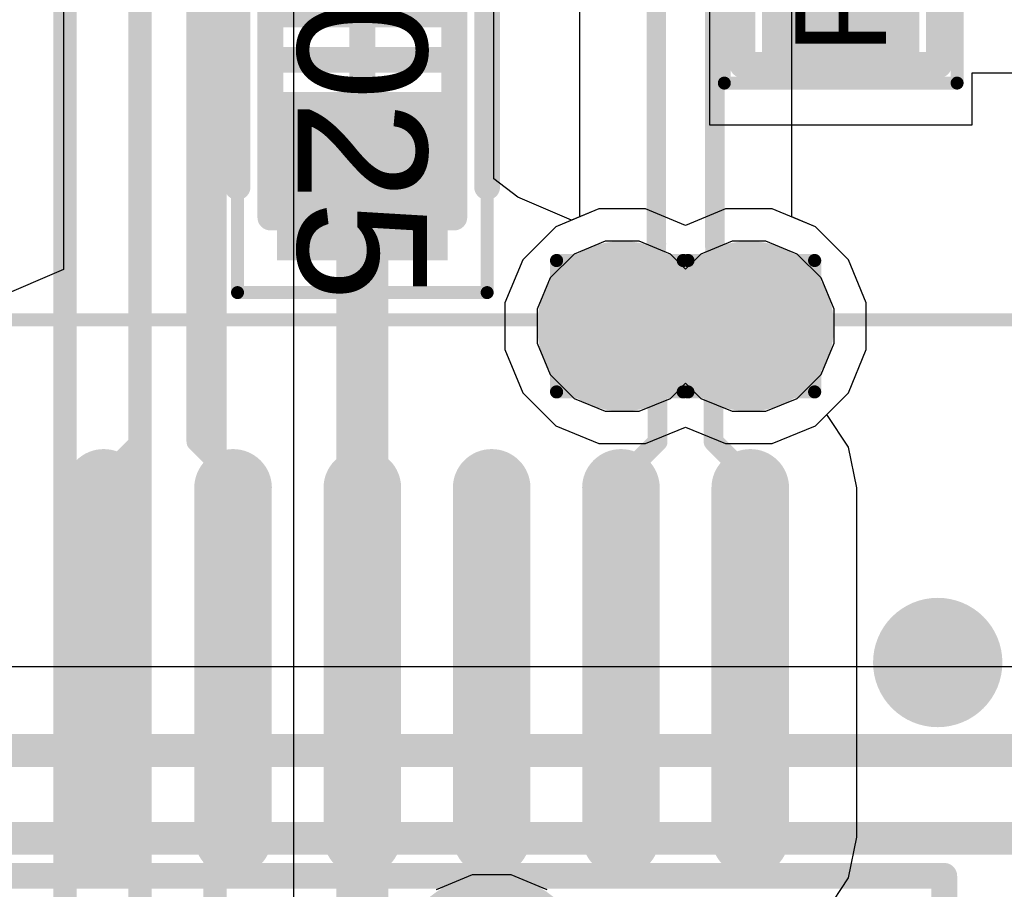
# Model space of a CAD drawing. Header units: inches. Extents: x -6 to 11.2, y -2.2 to 8.3.
# Tile 59 of 256: x 1.757 to 1.907, y 0.81 to 0.942. Entities that reach past the tile are written whole.
import ezdxf

# ---------------------------------------------------------------- set-up
doc = ezdxf.new("R2010")
doc.units = ezdxf.units.IN
doc.header["$MEASUREMENT"] = 0
for name, color, linetype in [('Drill Drawing', 1, 'Continuous'), ('Layer  6- Inner', 156, 'Continuous'), ('Layer 1- Top', 1, 'Continuous'), ('Layer 2- GND', 16, 'Continuous'), ('Layer 3- Inner', 16, 'Continuous'), ('Layer 4- Inner', 76, 'Continuous'), ('Layer 5- Inner', 90, 'Continuous'), ('Layer 7- PWR', 76, 'Continuous'), ('Layer 8- Bottom', 5, 'Continuous'), ('Top Assembly', 56, 'Continuous'), ('Top Comp Body -Top13)-Comp Body -Bot14)', 56, 'Continuous'), ('Top Comp Outline -Top11)-Comp Outline -Bot12)', 56, 'Continuous'), ('Top Courtyard -Top15)-Courtyard -Bot16)', 56, 'Continuous'), ('Top Overlay', 2, 'Continuous'), ('Top Paste', 8, 'Continuous'), ('Top Solder', 216, 'Continuous'), ('Via Holes', 16, 'Continuous')]:
    doc.layers.add(name, color=color, linetype=linetype)
doc.styles.add('Arial', font='txt', dxfattribs={"height": 0.2})

# ---------------------------------------------------------------- blocks, each defined once
blk = doc.blocks.new('WIZ_W5500_LQFP_48_M_29')
at = {"layer": 'Layer 1- Top'}
h = blk.add_hatch(color=7, dxfattribs=at)
edge = h.paths.add_edge_path()
edge.add_arc((-0.1437, 0.10827), 0.00591, 270, 450)
edge.add_line((-0.1437, 0.11417), (-0.19685, 0.11417))
edge.add_arc((-0.19685, 0.10827), 0.00591, 90, 270)
edge.add_line((-0.19685, 0.10236), (-0.1437, 0.10236))
h = blk.add_hatch(color=7, dxfattribs=at)
edge = h.paths.add_edge_path()
edge.add_arc((-0.1437, 0.08858), 0.00591, 270, 450)
edge.add_line((-0.1437, 0.09449), (-0.19685, 0.09449))
edge.add_arc((-0.19685, 0.08858), 0.00591, 90, 270)
edge.add_line((-0.19685, 0.08268), (-0.1437, 0.08268))
h = blk.add_hatch(color=7, dxfattribs=at)
edge = h.paths.add_edge_path()
edge.add_arc((-0.1437, 0.0689), 0.00591, 270, 450)
edge.add_line((-0.1437, 0.0748), (-0.19685, 0.0748))
edge.add_arc((-0.19685, 0.0689), 0.00591, 90, 270)
edge.add_line((-0.19685, 0.06299), (-0.1437, 0.06299))
h = blk.add_hatch(color=7, dxfattribs=at)
edge = h.paths.add_edge_path()
edge.add_arc((-0.1437, 0.04921), 0.00591, 270, 450)
edge.add_line((-0.1437, 0.05512), (-0.19685, 0.05512))
edge.add_arc((-0.19685, 0.04921), 0.00591, 90, 270)
edge.add_line((-0.19685, 0.04331), (-0.1437, 0.04331))
h = blk.add_hatch(color=7, dxfattribs=at)
edge = h.paths.add_edge_path()
edge.add_arc((-0.1437, 0.02953), 0.00591, 270, 450)
edge.add_line((-0.1437, 0.03543), (-0.19685, 0.03543))
edge.add_arc((-0.19685, 0.02953), 0.00591, 90, 270)
edge.add_line((-0.19685, 0.02362), (-0.1437, 0.02362))
h = blk.add_hatch(color=7, dxfattribs=at)
edge = h.paths.add_edge_path()
edge.add_arc((-0.1437, 0.00984), 0.00591, 270, 450)
edge.add_line((-0.1437, 0.01575), (-0.19685, 0.01575))
edge.add_arc((-0.19685, 0.00984), 0.00591, 90, 270)
edge.add_line((-0.19685, 0.00394), (-0.1437, 0.00394))
at = {"layer": 'Top Paste'}
h = blk.add_hatch(color=8, dxfattribs=at)
edge = h.paths.add_edge_path()
edge.add_arc((-0.1437, 0.10827), 0.00591, 270, 450)
edge.add_line((-0.1437, 0.11417), (-0.19685, 0.11417))
edge.add_arc((-0.19685, 0.10827), 0.00591, 90, 270)
edge.add_line((-0.19685, 0.10236), (-0.1437, 0.10236))
h = blk.add_hatch(color=8, dxfattribs=at)
edge = h.paths.add_edge_path()
edge.add_arc((-0.1437, 0.08858), 0.00591, 270, 450)
edge.add_line((-0.1437, 0.09449), (-0.19685, 0.09449))
edge.add_arc((-0.19685, 0.08858), 0.00591, 90, 270)
edge.add_line((-0.19685, 0.08268), (-0.1437, 0.08268))
h = blk.add_hatch(color=8, dxfattribs=at)
edge = h.paths.add_edge_path()
edge.add_arc((-0.1437, 0.0689), 0.00591, 270, 450)
edge.add_line((-0.1437, 0.0748), (-0.19685, 0.0748))
edge.add_arc((-0.19685, 0.0689), 0.00591, 90, 270)
edge.add_line((-0.19685, 0.06299), (-0.1437, 0.06299))
h = blk.add_hatch(color=8, dxfattribs=at)
edge = h.paths.add_edge_path()
edge.add_arc((-0.1437, 0.04921), 0.00591, 270, 450)
edge.add_line((-0.1437, 0.05512), (-0.19685, 0.05512))
edge.add_arc((-0.19685, 0.04921), 0.00591, 90, 270)
edge.add_line((-0.19685, 0.04331), (-0.1437, 0.04331))
h = blk.add_hatch(color=8, dxfattribs=at)
edge = h.paths.add_edge_path()
edge.add_arc((-0.1437, 0.02953), 0.00591, 270, 450)
edge.add_line((-0.1437, 0.03543), (-0.19685, 0.03543))
edge.add_arc((-0.19685, 0.02953), 0.00591, 90, 270)
edge.add_line((-0.19685, 0.02362), (-0.1437, 0.02362))
h = blk.add_hatch(color=8, dxfattribs=at)
edge = h.paths.add_edge_path()
edge.add_arc((-0.1437, 0.00984), 0.00591, 270, 450)
edge.add_line((-0.1437, 0.01575), (-0.19685, 0.01575))
edge.add_arc((-0.19685, 0.00984), 0.00591, 90, 270)
edge.add_line((-0.19685, 0.00394), (-0.1437, 0.00394))
at = {"layer": 'Top Solder'}
h = blk.add_hatch(color=216, dxfattribs=at)
edge = h.paths.add_edge_path()
edge.add_arc((-0.1437, 0.10827), 0.00591, 270, 450)
edge.add_line((-0.1437, 0.11417), (-0.19685, 0.11417))
edge.add_arc((-0.19685, 0.10827), 0.00591, 90, 270)
edge.add_line((-0.19685, 0.10236), (-0.1437, 0.10236))
h = blk.add_hatch(color=216, dxfattribs=at)
edge = h.paths.add_edge_path()
edge.add_arc((-0.1437, 0.08858), 0.00591, 270, 450)
edge.add_line((-0.1437, 0.09449), (-0.19685, 0.09449))
edge.add_arc((-0.19685, 0.08858), 0.00591, 90, 270)
edge.add_line((-0.19685, 0.08268), (-0.1437, 0.08268))
h = blk.add_hatch(color=216, dxfattribs=at)
edge = h.paths.add_edge_path()
edge.add_arc((-0.1437, 0.0689), 0.00591, 270, 450)
edge.add_line((-0.1437, 0.0748), (-0.19685, 0.0748))
edge.add_arc((-0.19685, 0.0689), 0.00591, 90, 270)
edge.add_line((-0.19685, 0.06299), (-0.1437, 0.06299))
h = blk.add_hatch(color=216, dxfattribs=at)
edge = h.paths.add_edge_path()
edge.add_arc((-0.1437, 0.04921), 0.00591, 270, 450)
edge.add_line((-0.1437, 0.05512), (-0.19685, 0.05512))
edge.add_arc((-0.19685, 0.04921), 0.00591, 90, 270)
edge.add_line((-0.19685, 0.04331), (-0.1437, 0.04331))
h = blk.add_hatch(color=216, dxfattribs=at)
edge = h.paths.add_edge_path()
edge.add_arc((-0.1437, 0.02953), 0.00591, 270, 450)
edge.add_line((-0.1437, 0.03543), (-0.19685, 0.03543))
edge.add_arc((-0.19685, 0.02953), 0.00591, 90, 270)
edge.add_line((-0.19685, 0.02362), (-0.1437, 0.02362))
h = blk.add_hatch(color=216, dxfattribs=at)
edge = h.paths.add_edge_path()
edge.add_arc((-0.1437, 0.00984), 0.00591, 270, 450)
edge.add_line((-0.1437, 0.01575), (-0.19685, 0.01575))
edge.add_arc((-0.19685, 0.00984), 0.00591, 90, 270)
edge.add_line((-0.19685, 0.00394), (-0.1437, 0.00394))
at = {"layer": 'Top Comp Body -Top13)-Comp Body -Bot14)'}
for points in [[(-0.1378, -0.1378, 0.00394, 0.00394, 0), (-0.1378, 0.1378, 0.00394, 0.00394, 0)], [(0.1378, 0.1378, 0.00394, 0.00394, 0), (-0.1378, 0.1378, 0.00394, 0.00394, 0)]]:
    blk.add_lwpolyline(points, format="xyseb", dxfattribs=at)
blk.add_lwpolyline([(-0.13878, 0.1378, 0.00197, 0.00197, 1), (-0.13681, 0.1378, 0.00197, 0.00197, 1)], format="xyseb", close=True, dxfattribs=at)
blk.add_lwpolyline([(-0.13878, 0.1378, 0.00197, 0.00197, 1), (-0.13681, 0.1378, 0.00197, 0.00197, 1)], format="xyseb", close=True, dxfattribs=at)
at = {"layer": 'Top Courtyard -Top15)-Courtyard -Bot16)'}
blk.add_lwpolyline([(-0.22244, -0.22244, 0.00197, 0.00197, 0), (-0.22244, 0.22244, 0.00197, 0.00197, 0)], format="xyseb", dxfattribs=at)
at = {"layer": 'Top Overlay'}
for points in [[(-0.16535, 0.13681, 0.00984, 0.00984, 1), (-0.1752, 0.13681, 0.00984, 0.00984, 1)], [(-0.17766, 0.13681, 0.00492, 0.00492, 1), (-0.17274, 0.13681, 0.00492, 0.00492, 1)], [(-0.16781, 0.13681, 0.00492, 0.00492, 1), (-0.16289, 0.13681, 0.00492, 0.00492, 1)]]:
    blk.add_lwpolyline(points, format="xyseb", close=True, dxfattribs=at)
blk = doc.blocks.new('L15002_035_247')
at = {"layer": 'Layer 1- Top'}
for points in [[(-0.03179, 0.01), (-0.00679, 0.01), (-0.00679, -0.01), (-0.03179, -0.01)], [(0.00679, 0.01), (0.03179, 0.01), (0.03179, -0.01), (0.00679, -0.01)]]:
    blk.add_hatch(color=7, dxfattribs=at).paths.add_polyline_path(points)
at = {"layer": 'Top Paste'}
for points in [[(-0.03179, 0.01), (-0.00679, 0.01), (-0.00679, -0.01), (-0.03179, -0.01)], [(0.00679, 0.01), (0.03179, 0.01), (0.03179, -0.01), (0.00679, -0.01)]]:
    blk.add_hatch(color=8, dxfattribs=at).paths.add_polyline_path(points)
at = {"layer": 'Top Solder'}
for points in [[(-0.03376, 0.01197), (-0.00482, 0.01197), (-0.00482, -0.01197), (-0.03376, -0.01197)], [(0.00482, 0.01197), (0.03376, 0.01197), (0.03376, -0.01197), (0.00482, -0.01197)]]:
    blk.add_hatch(color=216, dxfattribs=at).paths.add_polyline_path(points)
at = {"layer": 'Top Comp Body -Top13)-Comp Body -Bot14)'}
for points in [[(-0.02165, 0.01181, 0.00394, 0.00394, 0), (-0.02165, -0.01181, 0.00394, 0.00394, 0)], [(-0.02165, 0.01181, 0.00394, 0.00394, 0), (0.02165, 0.01181, 0.00394, 0.00394, 0)], [(0.02165, 0.01181, 0.00394, 0.00394, 0), (0.02165, -0.01181, 0.00394, 0.00394, 0)], [(-0.02165, -0.01181, 0.00394, 0.00394, 0), (0.02165, -0.01181, 0.00394, 0.00394, 0)]]:
    blk.add_lwpolyline(points, format="xyseb", dxfattribs=at)
for points in [[(-0.02264, 0.01181, 0.00197, 0.00197, 1), (-0.02067, 0.01181, 0.00197, 0.00197, 1)], [(-0.02264, 0.01181, 0.00197, 0.00197, 1), (-0.02067, 0.01181, 0.00197, 0.00197, 1)], [(0.02067, 0.01181, 0.00197, 0.00197, 1), (0.02264, 0.01181, 0.00197, 0.00197, 1)], [(0.02067, 0.01181, 0.00197, 0.00197, 1), (0.02264, 0.01181, 0.00197, 0.00197, 1)], [(-0.02264, -0.01181, 0.00197, 0.00197, 1), (-0.02067, -0.01181, 0.00197, 0.00197, 1)], [(-0.02264, -0.01181, 0.00197, 0.00197, 1), (-0.02067, -0.01181, 0.00197, 0.00197, 1)], [(0.02067, -0.01181, 0.00197, 0.00197, 1), (0.02264, -0.01181, 0.00197, 0.00197, 1)], [(0.02067, -0.01181, 0.00197, 0.00197, 1), (0.02264, -0.01181, 0.00197, 0.00197, 1)]]:
    blk.add_lwpolyline(points, format="xyseb", close=True, dxfattribs=at)
at = {"layer": 'Top Comp Outline -Top11)-Comp Outline -Bot12)'}
for points in [[(-0.03268, 0.01496, 0.00394, 0.00394, 0), (0.03268, 0.01496, 0.00394, 0.00394, 0)], [(-0.03268, 0.01496, 0.00394, 0.00394, 0), (-0.03268, -0.01496, 0.00394, 0.00394, 0)], [(0.03268, 0.01496, 0.00394, 0.00394, 0), (0.03268, -0.01496, 0.00394, 0.00394, 0)], [(-0.03268, -0.01496, 0.00394, 0.00394, 0), (0.03268, -0.01496, 0.00394, 0.00394, 0)]]:
    blk.add_lwpolyline(points, format="xyseb", dxfattribs=at)
for points in [[(-0.03366, 0.01496, 0.00197, 0.00197, 1), (-0.03169, 0.01496, 0.00197, 0.00197, 1)], [(-0.03366, 0.01496, 0.00197, 0.00197, 1), (-0.03169, 0.01496, 0.00197, 0.00197, 1)], [(0.03169, 0.01496, 0.00197, 0.00197, 1), (0.03366, 0.01496, 0.00197, 0.00197, 1)], [(0.03169, 0.01496, 0.00197, 0.00197, 1), (0.03366, 0.01496, 0.00197, 0.00197, 1)], [(-0.03366, -0.01496, 0.00197, 0.00197, 1), (-0.03169, -0.01496, 0.00197, 0.00197, 1)], [(-0.03366, -0.01496, 0.00197, 0.00197, 1), (-0.03169, -0.01496, 0.00197, 0.00197, 1)], [(0.03169, -0.01496, 0.00197, 0.00197, 1), (0.03366, -0.01496, 0.00197, 0.00197, 1)], [(0.03169, -0.01496, 0.00197, 0.00197, 1), (0.03366, -0.01496, 0.00197, 0.00197, 1)]]:
    blk.add_lwpolyline(points, format="xyseb", close=True, dxfattribs=at)
at = {"layer": 'Top Courtyard -Top15)-Courtyard -Bot16)'}
for points in [[(-0.03543, 0.01772, 0.00197, 0.00197, 0), (0.03543, 0.01772, 0.00197, 0.00197, 0)], [(-0.03543, 0.01772, 0.00197, 0.00197, 0), (-0.03543, -0.01772, 0.00197, 0.00197, 0)], [(0.03543, 0.01772, 0.00197, 0.00197, 0), (0.03543, -0.01772, 0.00197, 0.00197, 0)], [(0, 0.01181, 0.00394, 0.00394, 0), (0, -0.01181, 0.00394, 0.00394, 0)], [(-0.01181, 0, 0.00394, 0.00394, 0), (0.01181, 0, 0.00394, 0.00394, 0)], [(-0.03543, -0.01772, 0.00197, 0.00197, 0), (0.03543, -0.01772, 0.00197, 0.00197, 0)]]:
    blk.add_lwpolyline(points, format="xyseb", dxfattribs=at)
for points in [[(-0.03593, 0.01772, 0.000984, 0.000984, 1), (-0.03494, 0.01772, 0.000984, 0.000984, 1)], [(-0.03593, 0.01772, 0.000984, 0.000984, 1), (-0.03494, 0.01772, 0.000984, 0.000984, 1)], [(0.03494, 0.01772, 0.000984, 0.000984, 1), (0.03593, 0.01772, 0.000984, 0.000984, 1)], [(0.03494, 0.01772, 0.000984, 0.000984, 1), (0.03593, 0.01772, 0.000984, 0.000984, 1)], [(-0.00098, 0.01181, 0.00197, 0.00197, 1), (0.00098, 0.01181, 0.00197, 0.00197, 1)], [(-0.0128, 0, 0.00197, 0.00197, 1), (-0.01083, 0, 0.00197, 0.00197, 1)], [(0.01083, 0, 0.00197, 0.00197, 1), (0.0128, 0, 0.00197, 0.00197, 1)], [(-0.00098, -0.01181, 0.00197, 0.00197, 1), (0.00098, -0.01181, 0.00197, 0.00197, 1)], [(-0.03593, -0.01772, 0.000984, 0.000984, 1), (-0.03494, -0.01772, 0.000984, 0.000984, 1)], [(-0.03593, -0.01772, 0.000984, 0.000984, 1), (-0.03494, -0.01772, 0.000984, 0.000984, 1)], [(0.03494, -0.01772, 0.000984, 0.000984, 1), (0.03593, -0.01772, 0.000984, 0.000984, 1)], [(0.03494, -0.01772, 0.000984, 0.000984, 1), (0.03593, -0.01772, 0.000984, 0.000984, 1)]]:
    blk.add_lwpolyline(points, format="xyseb", close=True, dxfattribs=at)
at = {"layer": 'Top Overlay'}
for points in [[(-0.0187, 0.01614, 0.00394, 0.00394, 0), (0.01988, 0.01614, 0.00394, 0.00394, 0)], [(-0.0187, -0.01614, 0.00394, 0.00394, 0), (0.01988, -0.01614, 0.00394, 0.00394, 0)]]:
    blk.add_lwpolyline(points, format="xyseb", dxfattribs=at)
for points in [[(-0.01969, 0.01614, 0.00197, 0.00197, 1), (-0.01772, 0.01614, 0.00197, 0.00197, 1)], [(0.0189, 0.01614, 0.00197, 0.00197, 1), (0.02087, 0.01614, 0.00197, 0.00197, 1)], [(-0.01969, -0.01614, 0.00197, 0.00197, 1), (-0.01772, -0.01614, 0.00197, 0.00197, 1)], [(0.0189, -0.01614, 0.00197, 0.00197, 1), (0.02087, -0.01614, 0.00197, 0.00197, 1)]]:
    blk.add_lwpolyline(points, format="xyseb", close=True, dxfattribs=at)
at = {"layer": 'Top Comp Outline -Top11)-Comp Outline -Bot12)', "style": 'Arial'}
blk.add_text('R1038', height=0.01378, dxfattribs=at).set_placement((-0.03099, -0.00689))
blk = doc.blocks.new('CAPC1005X07_F____378')
at = {"layer": 'Layer 1- Top'}
for points in [[(-0.02756, 0.01004), (-0.00787, 0.01004), (-0.00787, -0.01004), (-0.02756, -0.01004)], [(0.00787, 0.01004), (0.02756, 0.01004), (0.02756, -0.01004), (0.00787, -0.01004)]]:
    blk.add_hatch(color=7, dxfattribs=at).paths.add_polyline_path(points)
at = {"layer": 'Top Paste'}
for points in [[(-0.02756, 0.01004), (-0.00787, 0.01004), (-0.00787, -0.01004), (-0.02756, -0.01004)], [(0.00787, 0.01004), (0.02756, 0.01004), (0.02756, -0.01004), (0.00787, -0.01004)]]:
    blk.add_hatch(color=8, dxfattribs=at).paths.add_polyline_path(points)
at = {"layer": 'Top Solder'}
for points in [[(-0.03051, 0.01299), (-0.00492, 0.01299), (-0.00492, -0.01299), (-0.03051, -0.01299)], [(0.00492, 0.01299), (0.03051, 0.01299), (0.03051, -0.01299), (0.00492, -0.01299)]]:
    blk.add_hatch(color=216, dxfattribs=at).paths.add_polyline_path(points)
at = {"layer": 'Top Assembly'}
for points in [[(0.024, 0.014, 0.00394, 0.00394, 0), (-0.024, 0.014, 0.00394, 0.00394, 0)], [(-0.024, -0.014, 0.00394, 0.00394, 0), (-0.024, 0.014, 0.00394, 0.00394, 0)], [(0.024, -0.014, 0.00394, 0.00394, 0), (0.024, 0.014, 0.00394, 0.00394, 0)], [(0.024, -0.014, 0.00394, 0.00394, 0), (-0.024, -0.014, 0.00394, 0.00394, 0)]]:
    blk.add_lwpolyline(points, format="xyseb", dxfattribs=at)
for points in [[(-0.02498, 0.014, 0.00197, 0.00197, 1), (-0.02302, 0.014, 0.00197, 0.00197, 1)], [(-0.02498, 0.014, 0.00197, 0.00197, 1), (-0.02302, 0.014, 0.00197, 0.00197, 1)], [(0.02302, 0.014, 0.00197, 0.00197, 1), (0.02498, 0.014, 0.00197, 0.00197, 1)], [(0.02302, 0.014, 0.00197, 0.00197, 1), (0.02498, 0.014, 0.00197, 0.00197, 1)], [(-0.02498, -0.014, 0.00197, 0.00197, 1), (-0.02302, -0.014, 0.00197, 0.00197, 1)], [(-0.02498, -0.014, 0.00197, 0.00197, 1), (-0.02302, -0.014, 0.00197, 0.00197, 1)], [(0.02302, -0.014, 0.00197, 0.00197, 1), (0.02498, -0.014, 0.00197, 0.00197, 1)], [(0.02302, -0.014, 0.00197, 0.00197, 1), (0.02498, -0.014, 0.00197, 0.00197, 1)]]:
    blk.add_lwpolyline(points, format="xyseb", close=True, dxfattribs=at)
at = {"layer": 'Top Courtyard -Top15)-Courtyard -Bot16)'}
for points in [[(-0.03543, -0.019, 0.00197, 0.00197, 0), (-0.03543, 0.019, 0.00197, 0.00197, 0)], [(0.03543, 0.019, 0.00197, 0.00197, 0), (-0.03543, 0.019, 0.00197, 0.00197, 0)], [(0.03543, -0.019, 0.00197, 0.00197, 0), (0.03543, 0.019, 0.00197, 0.00197, 0)], [(0, -0.01181, 0.00394, 0.00394, 0), (0, 0.01181, 0.00394, 0.00394, 0)], [(0.01181, 0, 0.00394, 0.00394, 0), (-0.01181, 0, 0.00394, 0.00394, 0)], [(0.03543, -0.019, 0.00197, 0.00197, 0), (-0.03543, -0.019, 0.00197, 0.00197, 0)]]:
    blk.add_lwpolyline(points, format="xyseb", dxfattribs=at)
for points in [[(-0.03593, 0.019, 0.000984, 0.000984, 1), (-0.03494, 0.019, 0.000984, 0.000984, 1)], [(-0.03593, 0.019, 0.000984, 0.000984, 1), (-0.03494, 0.019, 0.000984, 0.000984, 1)], [(0.03494, 0.019, 0.000984, 0.000984, 1), (0.03593, 0.019, 0.000984, 0.000984, 1)], [(0.03494, 0.019, 0.000984, 0.000984, 1), (0.03593, 0.019, 0.000984, 0.000984, 1)], [(-0.00098, 0.01181, 0.00197, 0.00197, 1), (0.00098, 0.01181, 0.00197, 0.00197, 1)], [(-0.0128, 0, 0.00197, 0.00197, 1), (-0.01083, 0, 0.00197, 0.00197, 1)], [(0.01083, 0, 0.00197, 0.00197, 1), (0.0128, 0, 0.00197, 0.00197, 1)], [(-0.00098, -0.01181, 0.00197, 0.00197, 1), (0.00098, -0.01181, 0.00197, 0.00197, 1)], [(-0.03593, -0.019, 0.000984, 0.000984, 1), (-0.03494, -0.019, 0.000984, 0.000984, 1)], [(-0.03593, -0.019, 0.000984, 0.000984, 1), (-0.03494, -0.019, 0.000984, 0.000984, 1)], [(0.03494, -0.019, 0.000984, 0.000984, 1), (0.03593, -0.019, 0.000984, 0.000984, 1)], [(0.03494, -0.019, 0.000984, 0.000984, 1), (0.03593, -0.019, 0.000984, 0.000984, 1)]]:
    blk.add_lwpolyline(points, format="xyseb", close=True, dxfattribs=at)
at = {"layer": 'Top Overlay'}
for points in [[(0.01937, 0.019, 0.00394, 0.00394, 0), (-0.02, 0.019, 0.00394, 0.00394, 0)], [(0.01937, -0.019, 0.00394, 0.00394, 0), (-0.02, -0.019, 0.00394, 0.00394, 0)]]:
    blk.add_lwpolyline(points, format="xyseb", dxfattribs=at)
for points in [[(-0.02098, 0.019, 0.00197, 0.00197, 1), (-0.01902, 0.019, 0.00197, 0.00197, 1)], [(0.01839, 0.019, 0.00197, 0.00197, 1), (0.02035, 0.019, 0.00197, 0.00197, 1)], [(-0.02098, -0.019, 0.00197, 0.00197, 1), (-0.01902, -0.019, 0.00197, 0.00197, 1)], [(0.01839, -0.019, 0.00197, 0.00197, 1), (0.02035, -0.019, 0.00197, 0.00197, 1)]]:
    blk.add_lwpolyline(points, format="xyseb", close=True, dxfattribs=at)
at = {"layer": 'Top Assembly', "style": 'Arial'}
blk.add_text('C1025', height=0.019685, dxfattribs=at).set_placement((-0.04428, -0.00984))

msp = doc.modelspace()

# ---------------------------------------------------------------- hatches: boundary and pattern name
at = {"layer": 'Layer 1- Top'}
h = msp.add_hatch(color=7, dxfattribs=at)
edge = h.paths.add_edge_path()
edge.add_arc((1.84902, 0.89567), 0.00787, 0, 360)
h = msp.add_hatch(color=7, dxfattribs=at)
edge = h.paths.add_edge_path()
edge.add_arc((1.86831, 0.89567), 0.00787, 0, 360)
at = {"layer": 'Layer 2- GND'}
h = msp.add_hatch(color=7, dxfattribs=at)
edge = h.paths.add_edge_path()
edge.add_arc((1.84902, 0.89567), 0.01295, 0, 360)
h = msp.add_hatch(color=7, dxfattribs=at)
edge = h.paths.add_edge_path()
edge.add_arc((1.86831, 0.89567), 0.01295, 0, 360)
at = {"layer": 'Layer 3- Inner'}
h = msp.add_hatch(color=7, dxfattribs=at)
edge = h.paths.add_edge_path()
edge.add_arc((1.84902, 0.89567), 0.00787, 0, 360)
h = msp.add_hatch(color=7, dxfattribs=at)
edge = h.paths.add_edge_path()
edge.add_arc((1.86831, 0.89567), 0.00787, 0, 360)
at = {"layer": 'Layer 7- PWR'}
h = msp.add_hatch(color=7, dxfattribs=at)
edge = h.paths.add_edge_path()
edge.add_arc((1.84902, 0.89567), 0.01295, 0, 360)
h = msp.add_hatch(color=7, dxfattribs=at)
edge = h.paths.add_edge_path()
edge.add_arc((1.86831, 0.89567), 0.01295, 0, 360)
h = msp.add_hatch(color=7, dxfattribs=at)
edge = h.paths.add_edge_path()
edge.add_arc((1.82913, 0.79724), 0.01492, 0, 360)
at = {"layer": 'Layer 8- Bottom'}
h = msp.add_hatch(color=7, dxfattribs=at)
edge = h.paths.add_edge_path()
edge.add_arc((1.84902, 0.89567), 0.00787, 0, 360)
h = msp.add_hatch(color=7, dxfattribs=at)
edge = h.paths.add_edge_path()
edge.add_arc((1.86831, 0.89567), 0.00787, 0, 360)
at = {"layer": 'Via Holes'}
h = msp.add_hatch(color=7, dxfattribs=at)
edge = h.paths.add_edge_path()
edge.add_arc((1.84902, 0.89567), 0.00295, 0, 360)
h = msp.add_hatch(color=7, dxfattribs=at)
edge = h.paths.add_edge_path()
edge.add_arc((1.86831, 0.89567), 0.00295, 0, 360)

# ---------------------------------------------------------------- linework, layer by layer
at = {"layer": 'Drill Drawing'}
for points in [[(1.83902, 0.90567, 0.002, 0.002, 0), (1.85902, 0.90567, 0.002, 0.002, 0)], [(1.83902, 0.88567, 0.002, 0.002, 0), (1.83902, 0.90567, 0.002, 0.002, 0)], [(1.85831, 0.90567, 0.002, 0.002, 0), (1.87831, 0.90567, 0.002, 0.002, 0)], [(1.85831, 0.88567, 0.002, 0.002, 0), (1.85831, 0.90567, 0.002, 0.002, 0)], [(1.85902, 0.88567, 0.002, 0.002, 0), (1.85902, 0.90567, 0.002, 0.002, 0)], [(1.87831, 0.88567, 0.002, 0.002, 0), (1.87831, 0.90567, 0.002, 0.002, 0)], [(1.83902, 0.88567, 0.002, 0.002, 0), (1.85902, 0.88567, 0.002, 0.002, 0)], [(1.85831, 0.88567, 0.002, 0.002, 0), (1.87831, 0.88567, 0.002, 0.002, 0)]]:
    msp.add_lwpolyline(points, format="xyseb", dxfattribs=at)
for points in [[(1.83852, 0.90567, 0.001, 0.001, 1), (1.83952, 0.90567, 0.001, 0.001, 1)], [(1.83852, 0.90567, 0.001, 0.001, 1), (1.83952, 0.90567, 0.001, 0.001, 1)], [(1.85781, 0.90567, 0.001, 0.001, 1), (1.85881, 0.90567, 0.001, 0.001, 1)], [(1.85781, 0.90567, 0.001, 0.001, 1), (1.85881, 0.90567, 0.001, 0.001, 1)], [(1.85852, 0.90567, 0.001, 0.001, 1), (1.85952, 0.90567, 0.001, 0.001, 1)], [(1.85852, 0.90567, 0.001, 0.001, 1), (1.85952, 0.90567, 0.001, 0.001, 1)], [(1.87781, 0.90567, 0.001, 0.001, 1), (1.87881, 0.90567, 0.001, 0.001, 1)], [(1.87781, 0.90567, 0.001, 0.001, 1), (1.87881, 0.90567, 0.001, 0.001, 1)], [(1.83852, 0.88567, 0.001, 0.001, 1), (1.83952, 0.88567, 0.001, 0.001, 1)], [(1.83852, 0.88567, 0.001, 0.001, 1), (1.83952, 0.88567, 0.001, 0.001, 1)], [(1.85781, 0.88567, 0.001, 0.001, 1), (1.85881, 0.88567, 0.001, 0.001, 1)], [(1.85781, 0.88567, 0.001, 0.001, 1), (1.85881, 0.88567, 0.001, 0.001, 1)], [(1.85852, 0.88567, 0.001, 0.001, 1), (1.85952, 0.88567, 0.001, 0.001, 1)], [(1.85852, 0.88567, 0.001, 0.001, 1), (1.85952, 0.88567, 0.001, 0.001, 1)], [(1.87781, 0.88567, 0.001, 0.001, 1), (1.87881, 0.88567, 0.001, 0.001, 1)], [(1.87781, 0.88567, 0.001, 0.001, 1), (1.87881, 0.88567, 0.001, 0.001, 1)]]:
    msp.add_lwpolyline(points, format="xyseb", close=True, dxfattribs=at)
at = {"layer": 'Layer  6- Inner'}
for p, q in [((1.84644, 0.90862), (1.84168, 0.90665)), ((1.85159, 0.90862), (1.84644, 0.90862)), ((1.85635, 0.90665), (1.85159, 0.90862)), ((1.86573, 0.90862), (1.86097, 0.90665)), ((1.87088, 0.90862), (1.86573, 0.90862)), ((1.87564, 0.90665), (1.87088, 0.90862)), ((1.84168, 0.90665), (1.83803, 0.90301)), ((1.85866, 0.90434), (1.85635, 0.90665)), ((1.86097, 0.90665), (1.85866, 0.90434)), ((1.87929, 0.90301), (1.87564, 0.90665)), ((1.83803, 0.90301), (1.83606, 0.89825)), ((1.88126, 0.89825), (1.87929, 0.90301)), ((1.83606, 0.89825), (1.83606, 0.89309)), ((1.88126, 0.89309), (1.88126, 0.89825)), ((1.83606, 0.89309), (1.83803, 0.88833)), ((1.87929, 0.88833), (1.88126, 0.89309)), ((1.83803, 0.88833), (1.84168, 0.88469)), ((1.87564, 0.88469), (1.87929, 0.88833)), ((1.85635, 0.88469), (1.85866, 0.887)), ((1.85866, 0.887), (1.86097, 0.88469)), ((1.84168, 0.88469), (1.84644, 0.88272)), ((1.85159, 0.88272), (1.85635, 0.88469)), ((1.86097, 0.88469), (1.86573, 0.88272)), ((1.87088, 0.88272), (1.87564, 0.88469)), ((1.84644, 0.88272), (1.85159, 0.88272)), ((1.86573, 0.88272), (1.87088, 0.88272)), ((2.11401, 0.84385), (1.57529, 0.84385))]:
    msp.add_line(p, q, dxfattribs=at)
for points in [[(1.56312, 0.8311, 0.005, 0.005, 0), (2.11929, 0.8311, 0.005, 0.005, 0)], [(1.70039, 0.81772, 0.005, 0.005, 0), (2.16339, 0.81772, 0.005, 0.005, 0)]]:
    msp.add_lwpolyline(points, format="xyseb", dxfattribs=at)
at = {"layer": 'Layer 1- Top'}
for p, q in [((1.76395, 1.05675), (1.76395, 0.90429)), ((1.86228, 0.9649), (1.86228, 0.92632)), ((1.82949, 0.93409), (1.82949, 0.95)), ((1.82949, 0.91812), (1.82949, 0.93409)), ((1.90228, 0.92632), (1.90228, 0.93422)), ((1.90228, 0.93422), (1.91498, 0.93422)), ((1.86228, 0.92632), (1.90228, 0.92632)), ((1.83312, 0.91531), (1.82949, 0.91812)), ((1.8413, 0.91182), (1.83312, 0.91531)), ((1.84546, 0.91354), (1.8413, 0.91182)), ((1.85257, 0.91354), (1.84546, 0.91354)), ((1.85866, 0.91102), (1.85257, 0.91354)), ((1.86475, 0.91354), (1.85866, 0.91102)), ((1.87186, 0.91354), (1.86475, 0.91354)), ((1.87843, 0.91082), (1.87186, 0.91354)), ((1.88346, 0.90579), (1.87843, 0.91082)), ((1.88618, 0.89922), (1.88346, 0.90579)), ((1.76395, 0.90429), (1.75214, 0.89926)), ((1.88618, 0.89211), (1.88618, 0.89922)), ((1.88346, 0.88554), (1.88618, 0.89211)), ((1.88016, 0.88225), (1.88346, 0.88554)), ((1.88349, 0.87727), (1.88016, 0.88225)), ((1.88472, 0.87106), (1.88349, 0.87727)), ((1.88472, 0.81791), (1.88472, 0.87106)), ((1.88349, 0.81171), (1.88472, 0.81791)), ((1.87997, 0.80645), (1.88349, 0.81171))]:
    msp.add_line(p, q, dxfattribs=at)
for points in [[(1.77567, 0.8781, 0.00299, 0.00299, 0), (1.77567, 1.05675, 0.00299, 0.00299, 0)], [(1.78417, 0.8781, 0.00299, 0.00299, 0), (1.78417, 1.05669, 0.00299, 0.00299, 0)], [(1.80945, 0.84449, 0.00787, 0.00787, 0), (1.80945, 0.9185, 0.00787, 0.00787, 0)], [(1.84902, 0.89321, 0.00299, 0.00299, 0), (1.84902, 0.89567, 0.00299, 0.00299, 0)], [(1.86831, 0.89321, 0.00299, 0.00299, 0), (1.86831, 0.89567, 0.00299, 0.00299, 0)], [(1.84902, 0.89321, 0.00299, 0.00299, 0), (1.85441, 0.88781, 0.00299, 0.00299, 0)], [(1.86291, 0.88781, 0.00299, 0.00299, 0), (1.86831, 0.89321, 0.00299, 0.00299, 0)], [(1.85441, 0.8781, 0.00299, 0.00299, 0), (1.85441, 0.88781, 0.00299, 0.00299, 0)], [(1.86291, 0.8781, 0.00299, 0.00299, 0), (1.86291, 0.88781, 0.00299, 0.00299, 0)], [(1.77008, 0.87251, 0.00299, 0.00299, 0), (1.77567, 0.8781, 0.00299, 0.00299, 0)], [(1.78417, 0.8781, 0.00299, 0.00299, 0), (1.78976, 0.87251, 0.00299, 0.00299, 0)], [(1.84882, 0.87251, 0.00299, 0.00299, 0), (1.85441, 0.8781, 0.00299, 0.00299, 0)], [(1.86291, 0.8781, 0.00299, 0.00299, 0), (1.8685, 0.87251, 0.00299, 0.00299, 0)], [(1.77008, 0.84449, 0.00299, 0.00299, 0), (1.77008, 0.87251, 0.00299, 0.00299, 0)], [(1.78976, 0.84449, 0.00299, 0.00299, 0), (1.78976, 0.87251, 0.00299, 0.00299, 0)], [(1.84882, 0.84449, 0.00299, 0.00299, 0), (1.84882, 0.87251, 0.00299, 0.00299, 0)], [(1.8685, 0.84449, 0.00299, 0.00299, 0), (1.8685, 0.87251, 0.00299, 0.00299, 0)], [(1.80945, 0.78189, 0.00787, 0.00787, 0), (1.80945, 0.84449, 0.00787, 0.00787, 0)], [(1.82913, 0.79882, 0.00787, 0.00787, 0), (1.82913, 0.84449, 0.00787, 0.00787, 0)]]:
    msp.add_lwpolyline(points, format="xyseb", dxfattribs=at)
for points in [[(1.80748, 0.9185, 0.00394, 0.00394, 1), (1.81142, 0.9185, 0.00394, 0.00394, 1)], [(1.84827, 0.89567, 0.0015, 0.0015, 1), (1.84976, 0.89567, 0.0015, 0.0015, 1)], [(1.86756, 0.89567, 0.0015, 0.0015, 1), (1.86905, 0.89567, 0.0015, 0.0015, 1)], [(1.84827, 0.89321, 0.0015, 0.0015, 1), (1.84976, 0.89321, 0.0015, 0.0015, 1)], [(1.84827, 0.89321, 0.0015, 0.0015, 1), (1.84976, 0.89321, 0.0015, 0.0015, 1)], [(1.86756, 0.89321, 0.0015, 0.0015, 1), (1.86905, 0.89321, 0.0015, 0.0015, 1)], [(1.86756, 0.89321, 0.0015, 0.0015, 1), (1.86905, 0.89321, 0.0015, 0.0015, 1)], [(1.85366, 0.88781, 0.0015, 0.0015, 1), (1.85516, 0.88781, 0.0015, 0.0015, 1)], [(1.85366, 0.88781, 0.0015, 0.0015, 1), (1.85516, 0.88781, 0.0015, 0.0015, 1)], [(1.86217, 0.88781, 0.0015, 0.0015, 1), (1.86366, 0.88781, 0.0015, 0.0015, 1)], [(1.86217, 0.88781, 0.0015, 0.0015, 1), (1.86366, 0.88781, 0.0015, 0.0015, 1)], [(1.77492, 0.8781, 0.0015, 0.0015, 1), (1.77642, 0.8781, 0.0015, 0.0015, 1)], [(1.77492, 0.8781, 0.0015, 0.0015, 1), (1.77642, 0.8781, 0.0015, 0.0015, 1)], [(1.78343, 0.8781, 0.0015, 0.0015, 1), (1.78492, 0.8781, 0.0015, 0.0015, 1)], [(1.78343, 0.8781, 0.0015, 0.0015, 1), (1.78492, 0.8781, 0.0015, 0.0015, 1)], [(1.85366, 0.8781, 0.0015, 0.0015, 1), (1.85516, 0.8781, 0.0015, 0.0015, 1)], [(1.85366, 0.8781, 0.0015, 0.0015, 1), (1.85516, 0.8781, 0.0015, 0.0015, 1)], [(1.86217, 0.8781, 0.0015, 0.0015, 1), (1.86366, 0.8781, 0.0015, 0.0015, 1)], [(1.86217, 0.8781, 0.0015, 0.0015, 1), (1.86366, 0.8781, 0.0015, 0.0015, 1)], [(1.76933, 0.87251, 0.0015, 0.0015, 1), (1.77083, 0.87251, 0.0015, 0.0015, 1)], [(1.76933, 0.87251, 0.0015, 0.0015, 1), (1.77083, 0.87251, 0.0015, 0.0015, 1)], [(1.78902, 0.87251, 0.0015, 0.0015, 1), (1.79051, 0.87251, 0.0015, 0.0015, 1)], [(1.78902, 0.87251, 0.0015, 0.0015, 1), (1.79051, 0.87251, 0.0015, 0.0015, 1)], [(1.84807, 0.87251, 0.0015, 0.0015, 1), (1.84957, 0.87251, 0.0015, 0.0015, 1)], [(1.84807, 0.87251, 0.0015, 0.0015, 1), (1.84957, 0.87251, 0.0015, 0.0015, 1)], [(1.86776, 0.87251, 0.0015, 0.0015, 1), (1.86925, 0.87251, 0.0015, 0.0015, 1)], [(1.86776, 0.87251, 0.0015, 0.0015, 1), (1.86925, 0.87251, 0.0015, 0.0015, 1)], [(1.80748, 0.84449, 0.00394, 0.00394, 1), (1.81142, 0.84449, 0.00394, 0.00394, 1)], [(1.80748, 0.84449, 0.00394, 0.00394, 1), (1.81142, 0.84449, 0.00394, 0.00394, 1)], [(1.82717, 0.84449, 0.00394, 0.00394, 1), (1.8311, 0.84449, 0.00394, 0.00394, 1)], [(1.76933, 0.84449, 0.0015, 0.0015, 1), (1.77083, 0.84449, 0.0015, 0.0015, 1)], [(1.78902, 0.84449, 0.0015, 0.0015, 1), (1.79051, 0.84449, 0.0015, 0.0015, 1)], [(1.84807, 0.84449, 0.0015, 0.0015, 1), (1.84957, 0.84449, 0.0015, 0.0015, 1)], [(1.86776, 0.84449, 0.0015, 0.0015, 1), (1.86925, 0.84449, 0.0015, 0.0015, 1)]]:
    msp.add_lwpolyline(points, format="xyseb", close=True, dxfattribs=at)
at = {"layer": 'Layer 3- Inner'}
for p, q in [((1.79901, 0.74907), (1.79901, 1.0311)), ((1.84249, 0.98346), (1.84249, 0.91231)), ((1.87483, 0.91231), (1.87483, 0.98355)), ((1.84249, 0.91231), (1.83889, 0.91082)), ((1.87843, 0.91082), (1.87483, 0.91231)), ((1.83889, 0.91082), (1.83386, 0.90579)), ((1.88346, 0.90579), (1.87843, 0.91082)), ((1.83386, 0.90579), (1.83114, 0.89922)), ((1.88618, 0.89922), (1.88346, 0.90579)), ((1.83114, 0.89922), (1.83114, 0.89211)), ((1.88618, 0.89211), (1.88618, 0.89922)), ((1.83114, 0.89211), (1.83386, 0.88554)), ((1.88346, 0.88554), (1.88618, 0.89211)), ((1.83386, 0.88554), (1.83889, 0.88052)), ((1.87843, 0.88052), (1.88346, 0.88554)), ((1.83889, 0.88052), (1.84546, 0.8778)), ((1.85257, 0.8778), (1.85866, 0.88032)), ((1.85866, 0.88032), (1.86475, 0.8778)), ((1.87186, 0.8778), (1.87843, 0.88052)), ((1.84546, 0.8778), (1.85257, 0.8778)), ((1.86475, 0.8778), (1.87186, 0.8778))]:
    msp.add_line(p, q, dxfattribs=at)
for points in [[(1.78701, 0.74409, 0.00354, 0.00354, 0), (1.78701, 1.0311, 0.00354, 0.00354, 0)], [(1.77559, 0.73346, 0.00354, 0.00354, 0), (1.77559, 1.02559, 0.00354, 0.00354, 0)], [(1.76417, 0.72598, 0.00354, 0.00354, 0), (1.76417, 1.02087, 0.00354, 0.00354, 0)], [(1.85421, 0.90822, 0.00299, 0.00299, 0), (1.85421, 0.98346, 0.00299, 0.00299, 0)], [(1.86311, 0.90822, 0.00299, 0.00299, 0), (1.86311, 0.98355, 0.00299, 0.00299, 0)], [(1.85421, 0.90822, 0.00299, 0.00299, -0.198912), (1.85104, 0.90055, 0.00299, 0.00299, 0)], [(1.86629, 0.90055, 0.00299, 0.00299, -0.198912), (1.86311, 0.90822, 0.00299, 0.00299, 0)], [(1.84902, 0.89567, 0.00299, 0.00299, -0.198912), (1.85104, 0.90055, 0.00299, 0.00299, 0)], [(1.86629, 0.90055, 0.00299, 0.00299, -0.198912), (1.86831, 0.89567, 0.00299, 0.00299, 0)]]:
    msp.add_lwpolyline(points, format="xyseb", dxfattribs=at)
for points in [[(1.85346, 0.90822, 0.0015, 0.0015, 1), (1.85496, 0.90822, 0.0015, 0.0015, 1)], [(1.85346, 0.90822, 0.0015, 0.0015, 1), (1.85496, 0.90822, 0.0015, 0.0015, 1)], [(1.86236, 0.90822, 0.0015, 0.0015, 1), (1.86386, 0.90822, 0.0015, 0.0015, 1)], [(1.86236, 0.90822, 0.0015, 0.0015, 1), (1.86386, 0.90822, 0.0015, 0.0015, 1)], [(1.85029, 0.90055, 0.0015, 0.0015, 1), (1.85178, 0.90055, 0.0015, 0.0015, 1)], [(1.85029, 0.90055, 0.0015, 0.0015, 1), (1.85178, 0.90055, 0.0015, 0.0015, 1)], [(1.86554, 0.90055, 0.0015, 0.0015, 1), (1.86703, 0.90055, 0.0015, 0.0015, 1)], [(1.86554, 0.90055, 0.0015, 0.0015, 1), (1.86703, 0.90055, 0.0015, 0.0015, 1)], [(1.84827, 0.89567, 0.0015, 0.0015, 1), (1.84976, 0.89567, 0.0015, 0.0015, 1)], [(1.86756, 0.89567, 0.0015, 0.0015, 1), (1.86905, 0.89567, 0.0015, 0.0015, 1)]]:
    msp.add_lwpolyline(points, format="xyseb", close=True, dxfattribs=at)
at = {"layer": 'Layer 4- Inner'}
for p, q in [((1.84644, 0.90862), (1.84168, 0.90665)), ((1.85159, 0.90862), (1.84644, 0.90862)), ((1.85635, 0.90665), (1.85159, 0.90862)), ((1.86573, 0.90862), (1.86097, 0.90665)), ((1.87088, 0.90862), (1.86573, 0.90862)), ((1.87564, 0.90665), (1.87088, 0.90862)), ((1.84168, 0.90665), (1.83803, 0.90301)), ((1.85866, 0.90434), (1.85635, 0.90665)), ((1.86097, 0.90665), (1.85866, 0.90434)), ((1.87929, 0.90301), (1.87564, 0.90665)), ((1.83803, 0.90301), (1.83606, 0.89825)), ((1.88126, 0.89825), (1.87929, 0.90301)), ((1.83606, 0.89825), (1.83606, 0.89309)), ((1.88126, 0.89309), (1.88126, 0.89825)), ((1.83606, 0.89309), (1.83803, 0.88833)), ((1.87929, 0.88833), (1.88126, 0.89309)), ((1.83803, 0.88833), (1.84168, 0.88469)), ((1.87564, 0.88469), (1.87929, 0.88833)), ((1.85635, 0.88469), (1.85866, 0.887)), ((1.85866, 0.887), (1.86097, 0.88469)), ((1.84168, 0.88469), (1.84644, 0.88272)), ((1.85159, 0.88272), (1.85635, 0.88469)), ((1.86097, 0.88469), (1.86573, 0.88272)), ((1.87088, 0.88272), (1.87564, 0.88469)), ((1.84644, 0.88272), (1.85159, 0.88272)), ((1.86573, 0.88272), (1.87088, 0.88272)), ((1.82617, 0.81217), (1.82068, 0.80989)), ((1.8321, 0.81217), (1.82617, 0.81217)), ((1.83759, 0.80989), (1.8321, 0.81217))]:
    msp.add_line(p, q, dxfattribs=at)
at = {"layer": 'Layer 5- Inner'}
for p, q in [((1.84644, 0.90862), (1.84168, 0.90665)), ((1.85159, 0.90862), (1.84644, 0.90862)), ((1.85635, 0.90665), (1.85159, 0.90862)), ((1.86573, 0.90862), (1.86097, 0.90665)), ((1.87088, 0.90862), (1.86573, 0.90862)), ((1.87564, 0.90665), (1.87088, 0.90862)), ((1.84168, 0.90665), (1.83803, 0.90301)), ((1.85866, 0.90434), (1.85635, 0.90665)), ((1.86097, 0.90665), (1.85866, 0.90434)), ((1.87929, 0.90301), (1.87564, 0.90665)), ((1.83803, 0.90301), (1.83606, 0.89825)), ((1.88126, 0.89825), (1.87929, 0.90301)), ((1.83606, 0.89825), (1.83606, 0.89309)), ((1.88126, 0.89309), (1.88126, 0.89825)), ((1.83606, 0.89309), (1.83803, 0.88833)), ((1.87929, 0.88833), (1.88126, 0.89309)), ((1.83803, 0.88833), (1.84168, 0.88469)), ((1.87564, 0.88469), (1.87929, 0.88833)), ((1.85635, 0.88469), (1.85866, 0.887)), ((1.85866, 0.887), (1.86097, 0.88469)), ((1.84168, 0.88469), (1.84644, 0.88272)), ((1.85159, 0.88272), (1.85635, 0.88469)), ((1.86097, 0.88469), (1.86573, 0.88272)), ((1.87088, 0.88272), (1.87564, 0.88469)), ((1.84644, 0.88272), (1.85159, 0.88272)), ((1.86573, 0.88272), (1.87088, 0.88272))]:
    msp.add_line(p, q, dxfattribs=at)
at = {"layer": 'Layer 8- Bottom'}
for p, q in [((1.84546, 0.91354), (1.83889, 0.91082)), ((1.85257, 0.91354), (1.84546, 0.91354)), ((1.85866, 0.91102), (1.85257, 0.91354)), ((1.86475, 0.91354), (1.85866, 0.91102)), ((1.87186, 0.91354), (1.86475, 0.91354)), ((1.87843, 0.91082), (1.87186, 0.91354)), ((1.83889, 0.91082), (1.83386, 0.90579)), ((1.88346, 0.90579), (1.87843, 0.91082)), ((1.83386, 0.90579), (1.83114, 0.89922)), ((1.88618, 0.89922), (1.88346, 0.90579)), ((1.83114, 0.89922), (1.83114, 0.89211)), ((1.88618, 0.89211), (1.88618, 0.89922)), ((1.83114, 0.89211), (1.83386, 0.88554)), ((1.88346, 0.88554), (1.88618, 0.89211)), ((1.83386, 0.88554), (1.83889, 0.88052)), ((1.87843, 0.88052), (1.88346, 0.88554)), ((1.83889, 0.88052), (1.84546, 0.8778)), ((1.85257, 0.8778), (1.85866, 0.88032)), ((1.85866, 0.88032), (1.86475, 0.8778)), ((1.87186, 0.8778), (1.87843, 0.88052)), ((1.84546, 0.8778), (1.85257, 0.8778)), ((1.86475, 0.8778), (1.87186, 0.8778))]:
    msp.add_line(p, q, dxfattribs=at)

# ---------------------------------------------------------------- block references
for name, p, rotation in [('L15002_035_247', (1.88228, 0.96811), 90), ('CAPC1005X07_F____378', (1.80945, 0.93622), 270), ('WIZ_W5500_LQFP_48_M_29', (1.76024, 0.67421), 270)]:
    msp.add_blockref(name, p, dxfattribs=dict(rotation=rotation))

doc.saveas('drawing.dxf')
